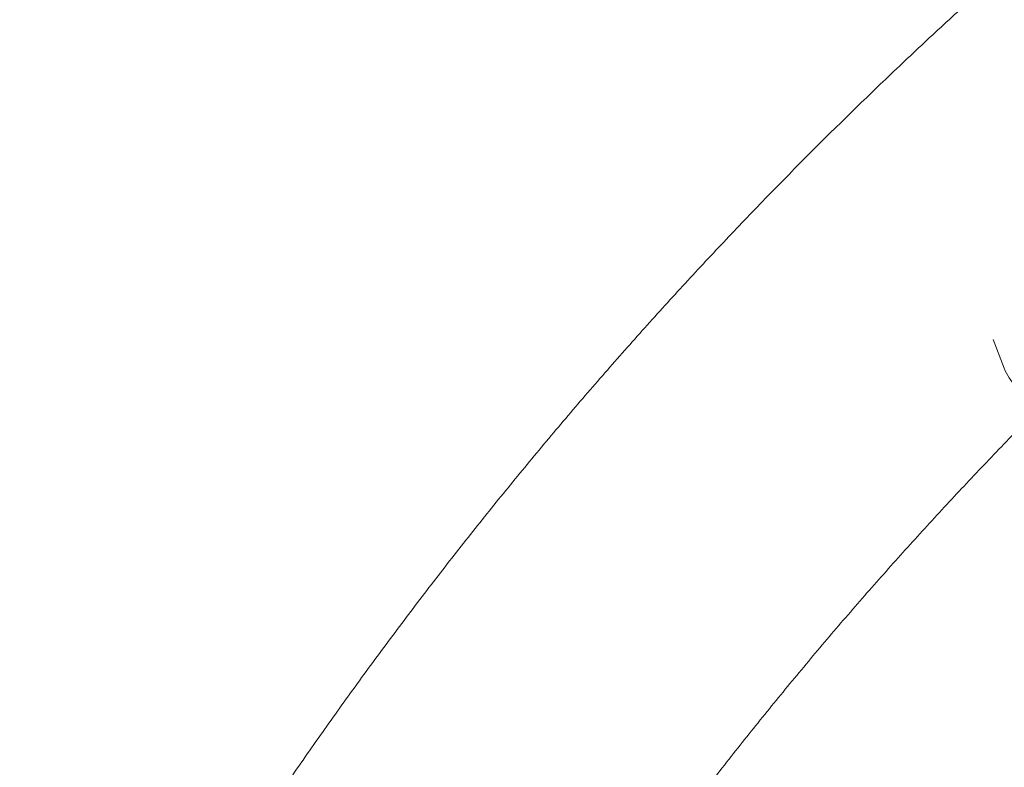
# Model space of a CAD drawing. Extents: x 5459245 to 5462690, y 5971016 to 5972523.
# Tile 135 of 198: x 5462451.604 to 5462451.986, y 5972213.708 to 5972213.998. Entities that reach past the tile are written whole.
import ezdxf

# ---------------------------------------------------------------- set-up
doc = ezdxf.new("R2010")
doc.units = 0
doc.layers.add('A_MAŁA ARCHITEKTURA', color=195, linetype='CONTINUOUS', lineweight=9)

# ---------------------------------------------------------------- blocks, each defined once
blk = doc.blocks.new('A$C43995eb0')
at = {"layer": 'A_MAŁA ARCHITEKTURA', "linetype": 'Continuous'}
blk.add_line((1569.81, -971.51), (1561.73, -980.38), dxfattribs=at)
blk.add_arc((1551.98, -956.46), 23.32, 319.8314, 340.7748, dxfattribs=at)
for points, knots in [([(768.63, -596.05), (771.65, -599.17), (780.31, -608.14), (794.77, -622.76), (812.06, -639.86), (829.56, -656.71), (847.24, -673.32), (865.1, -689.7), (883.15, -705.82), (901.38, -721.7), (919.78, -737.33), (938.36, -752.71), (957.11, -767.84), (976.03, -782.7), (995.11, -797.31), (1014.36, -811.66), (1033.77, -825.75), (1053.33, -839.57), (1073.05, -853.12), (1092.91, -866.4), (1112.93, -879.41), (1133.09, -892.15), (1153.39, -904.61), (1173.83, -916.79), (1194.41, -928.7), (1215.11, -940.32), (1235.95, -951.66), (1256.91, -962.72), (1277.99, -973.49), (1299.2, -983.97), (1320.52, -994.16), (1341.95, -1004.07), (1363.49, -1013.68), (1385.14, -1022.99), (1406.89, -1032.01), (1428.74, -1040.74), (1450.68, -1049.16), (1472.72, -1057.29), (1494.85, -1065.11), (1517.06, -1072.64), (1539.36, -1079.86), (1561.73, -1086.78), (1584.18, -1093.39), (1606.7, -1099.69), (1629.3, -1105.69), (1651.95, -1111.39), (1674.67, -1116.77), (1697.45, -1121.84), (1720.28, -1126.61), (1743.17, -1131.06), (1766.1, -1135.2), (1789.08, -1139.03), (1812.09, -1142.55), (1835.15, -1145.75), (1858.24, -1148.64), (1881.36, -1151.22), (1904.5, -1153.48), (1927.67, -1155.42), (1950.86, -1157.05), (1974.07, -1158.37), (1997.29, -1159.37), (2019.69, -1160.04), (2034.36, -1160.25), (2041.28, -1160.34)], [0, 0, 0, 0, 0.008859, 0.025435, 0.04201, 0.058584, 0.075158, 0.09173, 0.108302, 0.124873, 0.141442, 0.158011, 0.174578, 0.191145, 0.20771, 0.224275, 0.240838, 0.257401, 0.273962, 0.290523, 0.307082, 0.32364, 0.340197, 0.356754, 0.373309, 0.389863, 0.406416, 0.422968, 0.439519, 0.456068, 0.472617, 0.489165, 0.505712, 0.522258, 0.538803, 0.555347, 0.57189, 0.588432, 0.604973, 0.621513, 0.638052, 0.654591, 0.671129, 0.687665, 0.704202, 0.720737, 0.737272, 0.753806, 0.770339, 0.786872, 0.803404, 0.819936, 0.836467, 0.852998, 0.869528, 0.886058, 0.902587, 0.919116, 0.935645, 0.952174, 0.968702, 0.98523, 1, 1, 1, 1]), ([(1856.69, -1014.36), (1855.51, -1014.21), (1846.93, -1013.15), (1831, -1010.88), (1808.89, -1007.52), (1786.83, -1003.81), (1764.81, -999.8), (1742.85, -995.48), (1720.93, -990.84), (1699.07, -985.9), (1677.26, -980.65), (1655.52, -975.09), (1633.85, -969.22), (1612.25, -963.03), (1594.47, -957.73), (1583.92, -954.37), (1580.52, -953.29)], [0, 0, 0, 0, 0.012648, 0.091806, 0.170963, 0.250117, 0.329268, 0.408416, 0.487561, 0.566703, 0.645841, 0.724976, 0.804107, 0.883233, 0.962355, 1, 1, 1, 1])]:
    blk.add_open_spline(points, degree=3, knots=knots, dxfattribs=at)

msp = doc.modelspace()

# ---------------------------------------------------------------- block references
at = {"layer": 'A_MAŁA ARCHITEKTURA', "xscale": 0.001, "yscale": 0.001, "zscale": 0.001, "rotation": 242.9301705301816}
msp.add_blockref('A$C43995eb0', (5462453.5658, 5972214.81866), dxfattribs=at)

doc.saveas('drawing.dxf')
